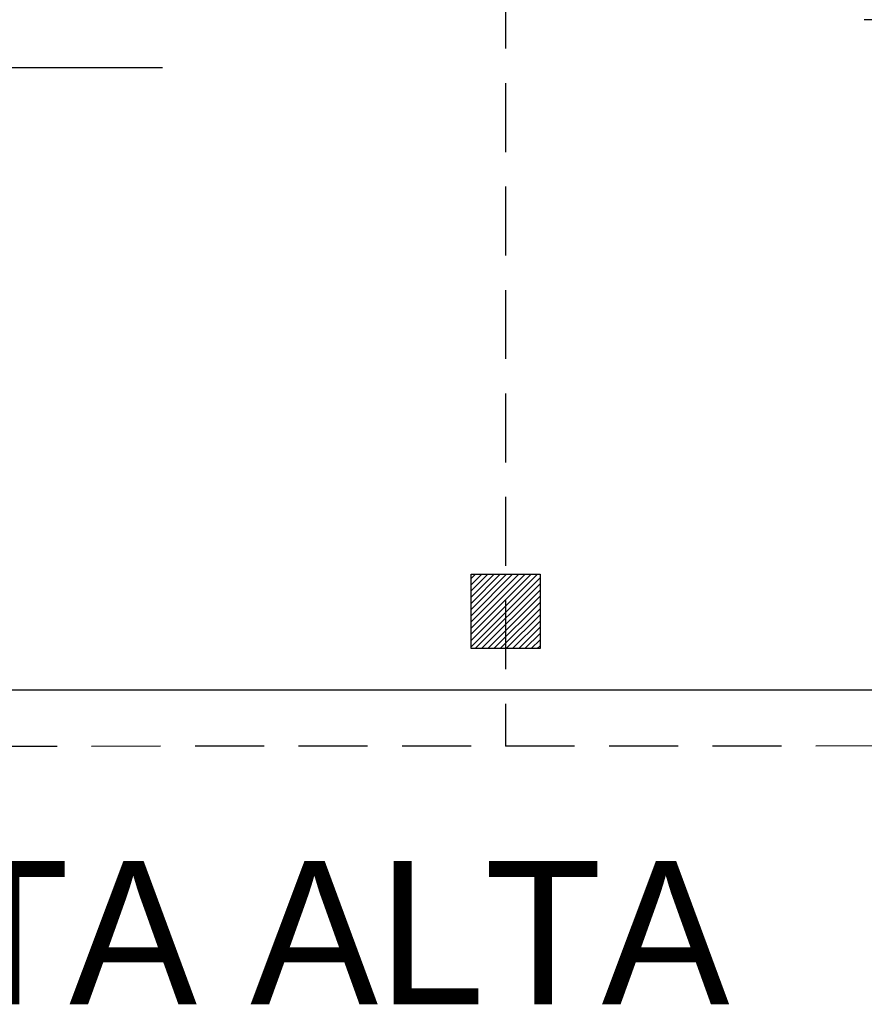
# Model space of a CAD drawing. Header units: millimetres. Extents: x 2426 to 2846, y 395 to 617.
# Tile 53 of 58: x 2691.77 to 2694.83, y 487.44 to 491.01. Entities that reach past the tile are written whole.
import ezdxf

# ---------------------------------------------------------------- set-up
doc = ezdxf.new("R2010")
doc.units = ezdxf.units.MM
doc.linetypes.add('DASHED2', pattern=[0.375, 0.25, -0.125])
doc.linetypes.add('HIDDEN', pattern=[0.375, 0.25, -0.125])
doc.layers.add('Cotas', color=3, linetype='Continuous')

msp = doc.modelspace()

# ---------------------------------------------------------------- hatches: boundary and pattern name
h = msp.add_hatch()
h.set_pattern_fill('ANSI31', color=1, scale=0.005, angle=-180)
h.set_pattern_definition([(225, (262.061711, -0.150762), (0.01122532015, -0.01122532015), [])])
h.paths.add_polyline_path([(2693.4051, 488.7338), (2693.6551, 488.7338), (2693.6551, 489.0038), (2693.4051, 489.0038)])

# ---------------------------------------------------------------- linework, layer by layer
at = {"color": 6}
msp.add_line((2700.2801, 491.0138), (2694.8301, 491.0138), dxfattribs=at)
at = {"color": 1}
msp.add_line((2691.3027, 490.8406), (2692.2873, 490.8406), dxfattribs=at)
at = {"color": 4}
msp.add_line((2701.28, 488.5838), (2658.1301, 488.5838), dxfattribs=at)
at = {"color": 5}
msp.add_lwpolyline([(2693.6551, 489.0038), (2693.6551, 488.7338), (2693.4051, 488.7338), (2693.4051, 489.0038)], close=True, dxfattribs=at)
at = {"layer": 'Cotas', "color": 1, "linetype": 'DASHED2'}
msp.add_line((2693.5301, 498.2838), (2693.5301, 488.3803), dxfattribs=at)
at = {"layer": 'Cotas', "color": 2, "linetype": 'HIDDEN'}
msp.add_lwpolyline([(2651.0301, 499.4111), (2701.28, 499.4338), (2701.28, 488.3838), (2651.0301, 488.3611)], close=True, dxfattribs=at)

# ---------------------------------------------------------------- texts
at = {"insert": (2689.7107, 487.4445), "char_height": 0.519287, "attachment_point": 7}
msp.add_mtext_dynamic_manual_height_columns('\\A1;{\\fZurich Cn BT|b0|i0|c0|p34;\\C2;PLANTA ALTA}', width=7.916862, gutter_width=1, heights=[0], dxfattribs=at)

doc.saveas('drawing.dxf')
